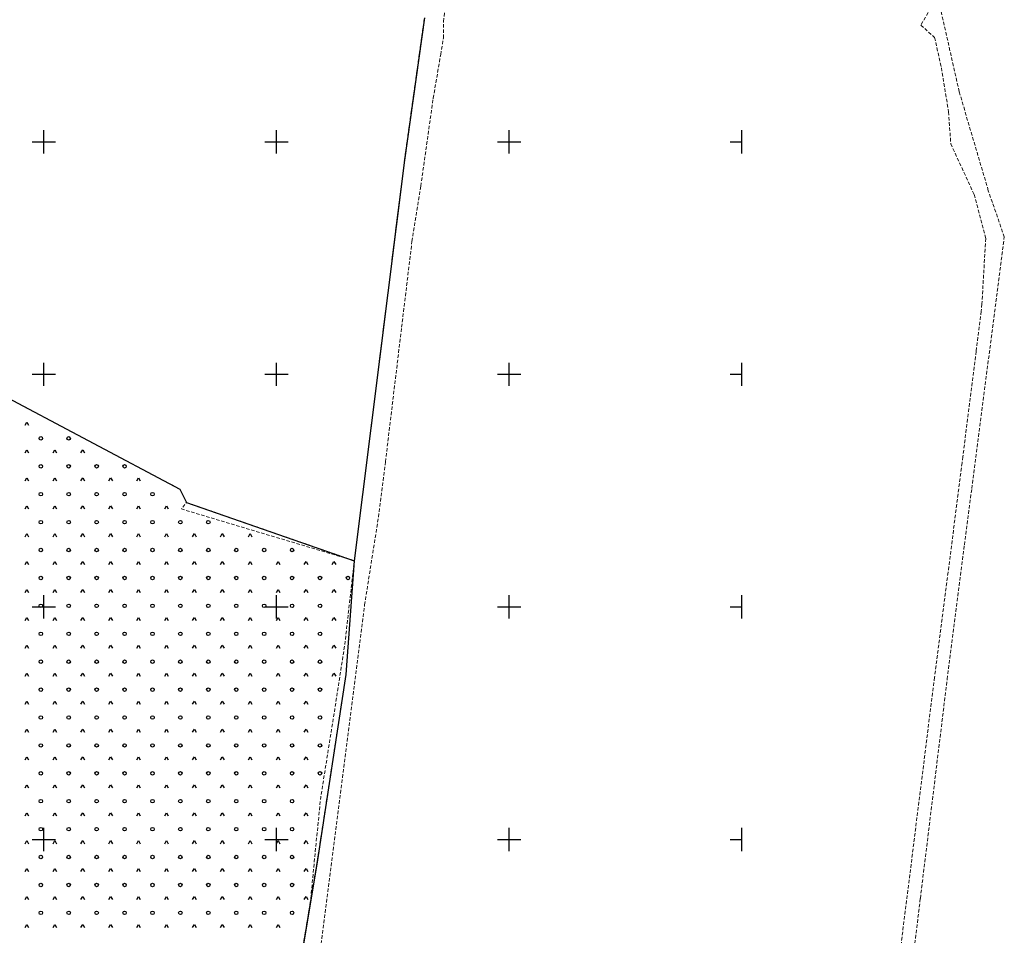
# Model space of a CAD drawing. Header units: metres. Extents: x 5548743 to 5556416, y 5707500 to 5714000.
# Tile 197 of 203: x 5554890 to 5555313, y 5709659 to 5710052. Entities that reach past the tile are written whole.
import ezdxf

# ---------------------------------------------------------------- set-up
doc = ezdxf.new("R2010")
doc.units = ezdxf.units.M
doc.header["$MEASUREMENT"] = 0
doc.linetypes.add('1.5_0.75', pattern=[2.25, 1.5, -0.75])
doc.linetypes.add('219-1000', pattern=[0])
doc.layers.get('0').update_dxf_attribs({"color": 2, "linetype": 'CONTINUOUS', "lineweight": 5})
for name, color, linetype in [('217-kontur klasyfikacyjny', 7, 'CONTINUOUS'), ('218-kontur użytku gruntowego', 7, 'CONTINUOUS'), ('219-działka ewidencyjna', 7, 'CONTINUOUS'), ('teren zalesiony', 7, 'CONTINUOUS'), ('Wstawianie ramki sekcyjnej z opisem', 7, 'CONTINUOUS')]:
    doc.layers.add(name, color=color, linetype=linetype)

# ---------------------------------------------------------------- blocks, each defined once
blk = doc.blocks.new('OTZK3')
at = {"color": 0, "linetype": 'Continuous'}
for p, q in [((-0.75, -0.433), (0, 0.866)), ((0, 0.866), (0.75, -0.433))]:
    blk.add_line(p, q, dxfattribs=at)
blk = doc.blocks.new('OTZK1')
at = {"color": 0, "linetype": 'Continuous'}
blk.add_circle((0, 0), 0.75, dxfattribs=at)
blk = doc.blocks.new('RAMKA1000K')
at = {"color": 0}
for p, q in [((495, 500), (505, 500)), ((500, 495), (500, 500)), ((595, 500), (605, 500)), ((600, 495), (600, 500)), ((695, 500), (705, 500)), ((700, 495), (700, 500)), ((795, 500), (800, 500)), ((800, 495), (800, 500)), ((500, 395), (500, 405)), ((600, 395), (600, 405)), ((700, 395), (700, 405)), ((800, 395), (800, 405)), ((495, 400), (505, 400)), ((595, 400), (605, 400)), ((695, 400), (705, 400)), ((795, 400), (800, 400)), ((500, 295), (500, 305)), ((600, 295), (600, 305)), ((700, 295), (700, 305)), ((800, 295), (800, 305)), ((495, 300), (505, 300)), ((595, 300), (605, 300)), ((695, 300), (705, 300)), ((795, 300), (800, 300)), ((500, 195), (500, 205)), ((600, 195), (600, 205)), ((700, 195), (700, 205)), ((800, 195), (800, 205)), ((495, 200), (505, 200)), ((595, 200), (605, 200)), ((695, 200), (705, 200)), ((795, 200), (800, 200)), ((500, 0), (500, 5)), ((600, 0), (600, 5)), ((700, 0), (700, 5)), ((800, 0), (800, 5)), ((495, 0), (505, 0)), ((595, 0), (605, 0)), ((695, 0), (705, 0)), ((795, 0), (800, 0))]:
    blk.add_line(p, q, dxfattribs=at)

msp = doc.modelspace()

# ---------------------------------------------------------------- linework, layer by layer
at = {"layer": '217-kontur klasyfikacyjny', "color": 3, "linetype": '1.5_0.75', "lineweight": 18, "flags": 128}
for points in [[(5555054.99, 5709992.13), (5555063.57, 5710053.31)], [(5555033.45, 5709819.83), (5555054.99, 5709992.13)], [(5554879.57, 5709892.41), (5554958.49, 5709850.61)], [(5554958.49, 5709850.61), (5554879.57, 5709892.41)], [(5554958.49, 5709850.61), (5554961.26, 5709844.93)], [(5554961.26, 5709844.93), (5554958.49, 5709850.61)], [(5554961.26, 5709844.93), (5555033.45, 5709819.83)], [(5555033.45, 5709819.83), (5554961.26, 5709844.93)], [(5555029.85, 5709770.95), (5555033.45, 5709819.83)], [(5555017.6, 5709691.31), (5555029.85, 5709770.95)], [(5555004.95, 5709615.36), (5555017.6, 5709691.31)]]:
    msp.add_lwpolyline(points, dxfattribs=at)
at = {"layer": '218-kontur użytku gruntowego', "color": 70, "linetype": '1.5_0.75', "lineweight": 18, "flags": 128}
for points in [[(5555071.74, 5710051.64), (5555075.15, 5710076.62)], [(5555293.43, 5710021.57), (5555284.69, 5710060.39)], [(5555281.33, 5710057.42), (5555276.92, 5710050.12)], [(5555054.99, 5709992.13), (5555063.57, 5710053.31)], [(5555063.57, 5710053.31), (5555054.99, 5709992.13)], [(5555071.75, 5710044.57), (5555071.74, 5710051.64)], [(5555276.92, 5710050.12), (5555282.86, 5710044.84)], [(5555070.57, 5710037.46), (5555071.75, 5710044.57)], [(5555282.86, 5710044.84), (5555285.77, 5710031.81)], [(5555067.35, 5710018.73), (5555070.57, 5710037.46)], [(5555285.77, 5710031.81), (5555288.89, 5710012.85)], [(5555305.96, 5709978.96), (5555293.43, 5710021.57)], [(5555062.02, 5709980.9), (5555067.32, 5710018.46)], [(5555067.32, 5710018.46), (5555067.35, 5710018.73)], [(5555288.89, 5710012.85), (5555289.81, 5709999.12)], [(5555289.81, 5709999.12), (5555299.85, 5709977.31)], [(5555033.45, 5709819.83), (5555054.99, 5709992.13)], [(5555054.99, 5709992.13), (5555033.45, 5709819.83)], [(5555058.22, 5709957.13), (5555062.02, 5709980.9)], [(5555312.83, 5709959.05), (5555305.96, 5709978.96)], [(5555299.85, 5709977.31), (5555304.87, 5709958.43)], [(5555298.85, 5709850.86), (5555312.83, 5709959.05)], [(5555304.87, 5709958.43), (5555303.19, 5709930.29)], [(5555053.79, 5709920.22), (5555058.22, 5709957.13)], [(5555303.19, 5709930.29), (5555302.92, 5709927.1)], [(5555302.92, 5709927.1), (5555300.74, 5709909.85)], [(5555046.82, 5709862.36), (5555053.79, 5709920.22)], [(5555300.74, 5709909.85), (5555295.01, 5709864.59)], [(5554879.57, 5709892.41), (5554958.49, 5709850.61)], [(5554958.49, 5709850.61), (5554879.57, 5709892.41)], [(5555295.01, 5709864.59), (5555294.68, 5709861.97)], [(5555043.84, 5709838.64), (5555046.82, 5709862.36)], [(5555294.68, 5709861.97), (5555288.66, 5709814.92)], [(5554958.49, 5709850.61), (5554961.26, 5709844.93)], [(5554961.26, 5709844.93), (5554958.49, 5709850.61)], [(5555295.7, 5709826.69), (5555298.85, 5709850.86)], [(5554961.26, 5709844.93), (5555033.45, 5709819.83)], [(5555033.45, 5709819.83), (5554961.26, 5709844.93)], [(5555037.84, 5709800.83), (5555043.84, 5709838.64)], [(5555288.29, 5709768.93), (5555295.7, 5709826.69)], [(5555029.85, 5709770.95), (5555033.45, 5709819.83)], [(5555033.45, 5709819.83), (5555029.85, 5709770.95)], [(5555288.66, 5709814.92), (5555282.83, 5709769.72)], [(5555014.08, 5709614.94), (5555037.84, 5709800.83)], [(5555017.6, 5709691.31), (5555029.85, 5709770.95)], [(5555029.85, 5709770.95), (5555017.6, 5709691.31)], [(5555282.83, 5709769.72), (5555256.15, 5709556.47)], [(5555276.74, 5709674.67), (5555288.29, 5709768.93)], [(5555004.95, 5709615.36), (5555017.6, 5709691.31)], [(5555017.6, 5709691.31), (5555004.95, 5709615.36)], [(5555262.31, 5709556.99), (5555276.74, 5709674.67)]]:
    msp.add_lwpolyline(points, dxfattribs=at)
at = {"layer": '219-działka ewidencyjna', "color": 94, "linetype": '219-1000', "lineweight": 30, "flags": 128}
for points in [[(5555063.57, 5710053.31), (5555054.99, 5709992.13)], [(5555054.99, 5709992.13), (5555033.45, 5709819.83)], [(5554879.57, 5709892.41), (5554958.49, 5709850.61)], [(5554958.49, 5709850.61), (5554961.26, 5709844.93)], [(5554961.26, 5709844.93), (5555033.45, 5709819.83)], [(5555033.45, 5709819.83), (5555029.85, 5709770.95)], [(5555029.85, 5709770.95), (5555017.6, 5709691.31)], [(5555017.6, 5709691.31), (5555004.95, 5709615.36)]]:
    msp.add_lwpolyline(points, dxfattribs=at)
at = {"layer": 'teren zalesiony', "color": 3, "linetype": '1.5_0.75', "lineweight": 18, "flags": 128}
msp.add_lwpolyline([(5554646.75, 5710030.96), (5554631.41, 5709999.4), (5554620.1, 5709973.26), (5554589.33, 5709934.72), (5554587.61, 5709933.44), (5554594.16, 5709899.87), (5554597.18, 5709880.66), (5554600.75, 5709853.66), (5554601.87, 5709841.6), (5554600.83, 5709833.67), (5554609.41, 5709831.74), (5554683.05, 5709909.04), (5554737.72, 5709964.73), (5554740.25, 5709965.53), (5554754.31, 5709951.55), (5554731.46, 5709929.71), (5554732.93, 5709928.29), (5554785.88, 5709876.97), (5554835.36, 5709826.01), (5554655.72, 5709669.02), (5554652.25, 5709666.2), (5554645.33, 5709660.68), (5554643.49, 5709659.37), (5554641.5, 5709658.27), (5554640.83, 5709653.15), (5554658.56, 5709655.45), (5554667.79, 5709656.98), (5554668.62, 5709656.71), (5554673.6, 5709657.35), (5554676.27, 5709657.16), (5554679.4, 5709656.46), (5554682.71, 5709655.25), (5554691.01, 5709651.36), (5554698.35, 5709647.53), (5554702.25, 5709646.33), (5554879.17, 5709626.54), (5555002.58, 5709615.56), (5555004.95, 5709615.36), (5555014.54, 5709672.97), (5555015.93, 5709687.57), (5555019.02, 5709718.19), (5555025.07, 5709756.22), (5555029.3, 5709783.51), (5555033.45, 5709819.83), (5554959.16, 5709842.11), (5554961.26, 5709844.93), (5554958.49, 5709850.61), (5554879.57, 5709892.41), (5554851.98, 5709938.98), (5554810.26, 5709976.36), (5554791.37, 5709993.77), (5554762.17, 5710013.83), (5554727.95, 5710042.33), (5554720.52, 5710048.63), (5554699.74, 5710063.47), (5554690.15, 5710068.69), (5554665.63, 5710032.12)], close=True, dxfattribs=at)

# ---------------------------------------------------------------- block references
at = {"layer": 'teren zalesiony', "color": 3, "linetype": 'Continuous', "lineweight": 18}
for name, p in [('OTZK3', (5554892.696, 5709878.626)), ('OTZK1', (5554898.696, 5709872.446)), ('OTZK1', (5554910.696, 5709872.446)), ('OTZK3', (5554892.696, 5709866.626)), ('OTZK3', (5554904.696, 5709866.626)), ('OTZK3', (5554916.696, 5709866.626)), ('OTZK1', (5554898.696, 5709860.446)), ('OTZK1', (5554910.696, 5709860.446)), ('OTZK1', (5554922.696, 5709860.446)), ('OTZK1', (5554934.696, 5709860.446)), ('OTZK3', (5554892.696, 5709854.626)), ('OTZK3', (5554904.696, 5709854.626)), ('OTZK3', (5554916.696, 5709854.626)), ('OTZK3', (5554928.696, 5709854.626)), ('OTZK3', (5554940.696, 5709854.626)), ('OTZK1', (5554898.696, 5709848.446)), ('OTZK1', (5554910.696, 5709848.446)), ('OTZK1', (5554922.696, 5709848.446)), ('OTZK1', (5554934.696, 5709848.446)), ('OTZK1', (5554946.696, 5709848.446)), ('OTZK3', (5554892.696, 5709842.626)), ('OTZK3', (5554904.696, 5709842.626)), ('OTZK3', (5554916.696, 5709842.626)), ('OTZK3', (5554928.696, 5709842.626)), ('OTZK3', (5554940.696, 5709842.626)), ('OTZK3', (5554952.696, 5709842.626)), ('OTZK1', (5554898.696, 5709836.446)), ('OTZK1', (5554910.696, 5709836.446)), ('OTZK1', (5554922.696, 5709836.446)), ('OTZK1', (5554934.696, 5709836.446)), ('OTZK1', (5554946.696, 5709836.446)), ('OTZK1', (5554958.696, 5709836.446)), ('OTZK1', (5554970.696, 5709836.446)), ('OTZK3', (5554892.696, 5709830.626)), ('OTZK3', (5554904.696, 5709830.626)), ('OTZK3', (5554916.696, 5709830.626)), ('OTZK3', (5554928.696, 5709830.626)), ('OTZK3', (5554940.696, 5709830.626)), ('OTZK3', (5554952.696, 5709830.626)), ('OTZK3', (5554964.696, 5709830.626)), ('OTZK3', (5554976.696, 5709830.626)), ('OTZK3', (5554988.696, 5709830.626)), ('OTZK1', (5554898.696, 5709824.446)), ('OTZK1', (5554910.696, 5709824.446)), ('OTZK1', (5554922.696, 5709824.446)), ('OTZK1', (5554934.696, 5709824.446)), ('OTZK1', (5554946.696, 5709824.446)), ('OTZK1', (5554958.696, 5709824.446)), ('OTZK1', (5554970.696, 5709824.446)), ('OTZK1', (5554982.696, 5709824.446)), ('OTZK1', (5554994.696, 5709824.446)), ('OTZK1', (5555006.696, 5709824.446)), ('OTZK3', (5554892.696, 5709818.626)), ('OTZK3', (5554904.696, 5709818.626)), ('OTZK3', (5554916.696, 5709818.626)), ('OTZK3', (5554928.696, 5709818.626)), ('OTZK3', (5554940.696, 5709818.626)), ('OTZK3', (5554952.696, 5709818.626)), ('OTZK3', (5554964.696, 5709818.626)), ('OTZK3', (5554976.696, 5709818.626)), ('OTZK3', (5554988.696, 5709818.626)), ('OTZK3', (5555000.696, 5709818.626)), ('OTZK3', (5555012.696, 5709818.626)), ('OTZK3', (5555024.696, 5709818.626)), ('OTZK1', (5554898.696, 5709812.446)), ('OTZK1', (5554910.696, 5709812.446)), ('OTZK1', (5554922.696, 5709812.446)), ('OTZK1', (5554934.696, 5709812.446)), ('OTZK1', (5554946.696, 5709812.446)), ('OTZK1', (5554958.696, 5709812.446)), ('OTZK1', (5554970.696, 5709812.446)), ('OTZK1', (5554982.696, 5709812.446)), ('OTZK1', (5554994.696, 5709812.446)), ('OTZK1', (5555006.696, 5709812.446)), ('OTZK1', (5555018.696, 5709812.446)), ('OTZK1', (5555030.696, 5709812.446)), ('OTZK3', (5554892.696, 5709806.626)), ('OTZK3', (5554904.696, 5709806.626)), ('OTZK3', (5554916.696, 5709806.626)), ('OTZK3', (5554928.696, 5709806.626)), ('OTZK3', (5554940.696, 5709806.626)), ('OTZK3', (5554952.696, 5709806.626)), ('OTZK3', (5554964.696, 5709806.626)), ('OTZK3', (5554976.696, 5709806.626)), ('OTZK3', (5554988.696, 5709806.626)), ('OTZK3', (5555000.696, 5709806.626)), ('OTZK3', (5555012.696, 5709806.626)), ('OTZK3', (5555024.696, 5709806.626)), ('OTZK1', (5554898.696, 5709800.446)), ('OTZK1', (5554910.696, 5709800.446)), ('OTZK1', (5554922.696, 5709800.446)), ('OTZK1', (5554934.696, 5709800.446)), ('OTZK1', (5554946.696, 5709800.446)), ('OTZK1', (5554958.696, 5709800.446)), ('OTZK1', (5554970.696, 5709800.446)), ('OTZK1', (5554982.696, 5709800.446)), ('OTZK1', (5554994.696, 5709800.446)), ('OTZK1', (5555006.696, 5709800.446)), ('OTZK1', (5555018.696, 5709800.446)), ('OTZK3', (5554892.696, 5709794.626)), ('OTZK3', (5554904.696, 5709794.626)), ('OTZK3', (5554916.696, 5709794.626)), ('OTZK3', (5554928.696, 5709794.626)), ('OTZK3', (5554940.696, 5709794.626)), ('OTZK3', (5554952.696, 5709794.626)), ('OTZK3', (5554964.696, 5709794.626)), ('OTZK3', (5554976.696, 5709794.626)), ('OTZK3', (5554988.696, 5709794.626)), ('OTZK3', (5555000.696, 5709794.626)), ('OTZK3', (5555012.696, 5709794.626)), ('OTZK3', (5555024.696, 5709794.626)), ('OTZK1', (5554898.696, 5709788.446)), ('OTZK1', (5554910.696, 5709788.446)), ('OTZK1', (5554922.696, 5709788.446)), ('OTZK1', (5554934.696, 5709788.446)), ('OTZK1', (5554946.696, 5709788.446)), ('OTZK1', (5554958.696, 5709788.446)), ('OTZK1', (5554970.696, 5709788.446)), ('OTZK1', (5554982.696, 5709788.446)), ('OTZK1', (5554994.696, 5709788.446)), ('OTZK1', (5555006.696, 5709788.446)), ('OTZK1', (5555018.696, 5709788.446)), ('OTZK3', (5554892.696, 5709782.626)), ('OTZK3', (5554904.696, 5709782.626)), ('OTZK3', (5554916.696, 5709782.626)), ('OTZK3', (5554928.696, 5709782.626)), ('OTZK3', (5554940.696, 5709782.626)), ('OTZK3', (5554952.696, 5709782.626)), ('OTZK3', (5554964.696, 5709782.626)), ('OTZK3', (5554976.696, 5709782.626)), ('OTZK3', (5554988.696, 5709782.626)), ('OTZK3', (5555000.696, 5709782.626)), ('OTZK3', (5555012.696, 5709782.626)), ('OTZK3', (5555024.696, 5709782.626)), ('OTZK1', (5554898.696, 5709776.446)), ('OTZK1', (5554910.696, 5709776.446)), ('OTZK1', (5554922.696, 5709776.446)), ('OTZK1', (5554934.696, 5709776.446)), ('OTZK1', (5554946.696, 5709776.446)), ('OTZK1', (5554958.696, 5709776.446)), ('OTZK1', (5554970.696, 5709776.446)), ('OTZK1', (5554982.696, 5709776.446)), ('OTZK1', (5554994.696, 5709776.446)), ('OTZK1', (5555006.696, 5709776.446)), ('OTZK1', (5555018.696, 5709776.446)), ('OTZK3', (5554892.696, 5709770.626)), ('OTZK3', (5554904.696, 5709770.626)), ('OTZK3', (5554916.696, 5709770.626)), ('OTZK3', (5554928.696, 5709770.626)), ('OTZK3', (5554940.696, 5709770.626)), ('OTZK3', (5554952.696, 5709770.626)), ('OTZK3', (5554964.696, 5709770.626)), ('OTZK3', (5554976.696, 5709770.626)), ('OTZK3', (5554988.696, 5709770.626)), ('OTZK3', (5555000.696, 5709770.626)), ('OTZK3', (5555012.696, 5709770.626)), ('OTZK3', (5555024.696, 5709770.626)), ('OTZK1', (5554898.696, 5709764.446)), ('OTZK1', (5554910.696, 5709764.446)), ('OTZK1', (5554922.696, 5709764.446)), ('OTZK1', (5554934.696, 5709764.446)), ('OTZK1', (5554946.696, 5709764.446)), ('OTZK1', (5554958.696, 5709764.446)), ('OTZK1', (5554970.696, 5709764.446)), ('OTZK1', (5554982.696, 5709764.446)), ('OTZK1', (5554994.696, 5709764.446)), ('OTZK1', (5555006.696, 5709764.446)), ('OTZK1', (5555018.696, 5709764.446)), ('OTZK3', (5554892.696, 5709758.626)), ('OTZK3', (5554904.696, 5709758.626)), ('OTZK3', (5554916.696, 5709758.626)), ('OTZK3', (5554928.696, 5709758.626)), ('OTZK3', (5554940.696, 5709758.626)), ('OTZK3', (5554952.696, 5709758.626)), ('OTZK3', (5554964.696, 5709758.626)), ('OTZK3', (5554976.696, 5709758.626)), ('OTZK3', (5554988.696, 5709758.626)), ('OTZK3', (5555000.696, 5709758.626)), ('OTZK3', (5555012.696, 5709758.626)), ('OTZK1', (5554898.696, 5709752.446)), ('OTZK1', (5554910.696, 5709752.446)), ('OTZK1', (5554922.696, 5709752.446)), ('OTZK1', (5554934.696, 5709752.446)), ('OTZK1', (5554946.696, 5709752.446)), ('OTZK1', (5554958.696, 5709752.446)), ('OTZK1', (5554970.696, 5709752.446)), ('OTZK1', (5554982.696, 5709752.446)), ('OTZK1', (5554994.696, 5709752.446)), ('OTZK1', (5555006.696, 5709752.446)), ('OTZK1', (5555018.696, 5709752.446)), ('OTZK3', (5554892.696, 5709746.626)), ('OTZK3', (5554904.696, 5709746.626)), ('OTZK3', (5554916.696, 5709746.626)), ('OTZK3', (5554928.696, 5709746.626)), ('OTZK3', (5554940.696, 5709746.626)), ('OTZK3', (5554952.696, 5709746.626)), ('OTZK3', (5554964.696, 5709746.626)), ('OTZK3', (5554976.696, 5709746.626)), ('OTZK3', (5554988.696, 5709746.626)), ('OTZK3', (5555000.696, 5709746.626)), ('OTZK3', (5555012.696, 5709746.626)), ('OTZK1', (5554898.696, 5709740.446)), ('OTZK1', (5554910.696, 5709740.446)), ('OTZK1', (5554922.696, 5709740.446)), ('OTZK1', (5554934.696, 5709740.446)), ('OTZK1', (5554946.696, 5709740.446)), ('OTZK1', (5554958.696, 5709740.446)), ('OTZK1', (5554970.696, 5709740.446)), ('OTZK1', (5554982.696, 5709740.446)), ('OTZK1', (5554994.696, 5709740.446)), ('OTZK1', (5555006.696, 5709740.446)), ('OTZK1', (5555018.696, 5709740.446)), ('OTZK3', (5554892.696, 5709734.626)), ('OTZK3', (5554904.696, 5709734.626)), ('OTZK3', (5554916.696, 5709734.626)), ('OTZK3', (5554928.696, 5709734.626)), ('OTZK3', (5554940.696, 5709734.626)), ('OTZK3', (5554952.696, 5709734.626)), ('OTZK3', (5554964.696, 5709734.626)), ('OTZK3', (5554976.696, 5709734.626)), ('OTZK3', (5554988.696, 5709734.626)), ('OTZK3', (5555000.696, 5709734.626)), ('OTZK3', (5555012.696, 5709734.626)), ('OTZK1', (5554898.696, 5709728.446)), ('OTZK1', (5554910.696, 5709728.446)), ('OTZK1', (5554922.696, 5709728.446)), ('OTZK1', (5554934.696, 5709728.446)), ('OTZK1', (5554946.696, 5709728.446)), ('OTZK1', (5554958.696, 5709728.446)), ('OTZK1', (5554970.696, 5709728.446)), ('OTZK1', (5554982.696, 5709728.446)), ('OTZK1', (5554994.696, 5709728.446)), ('OTZK1', (5555006.696, 5709728.446)), ('OTZK1', (5555018.696, 5709728.446)), ('OTZK3', (5554892.696, 5709722.626)), ('OTZK3', (5554904.696, 5709722.626)), ('OTZK3', (5554916.696, 5709722.626)), ('OTZK3', (5554928.696, 5709722.626)), ('OTZK3', (5554940.696, 5709722.626)), ('OTZK3', (5554952.696, 5709722.626)), ('OTZK3', (5554964.696, 5709722.626)), ('OTZK3', (5554976.696, 5709722.626)), ('OTZK3', (5554988.696, 5709722.626)), ('OTZK3', (5555000.696, 5709722.626)), ('OTZK3', (5555012.696, 5709722.626)), ('OTZK1', (5554898.696, 5709716.446)), ('OTZK1', (5554910.696, 5709716.446)), ('OTZK1', (5554922.696, 5709716.446)), ('OTZK1', (5554934.696, 5709716.446)), ('OTZK1', (5554946.696, 5709716.446)), ('OTZK1', (5554958.696, 5709716.446)), ('OTZK1', (5554970.696, 5709716.446)), ('OTZK1', (5554982.696, 5709716.446)), ('OTZK1', (5554994.696, 5709716.446)), ('OTZK1', (5555006.696, 5709716.446)), ('OTZK3', (5554892.696, 5709710.626)), ('OTZK3', (5554904.696, 5709710.626)), ('OTZK3', (5554916.696, 5709710.626)), ('OTZK3', (5554928.696, 5709710.626)), ('OTZK3', (5554940.696, 5709710.626)), ('OTZK3', (5554952.696, 5709710.626)), ('OTZK3', (5554964.696, 5709710.626)), ('OTZK3', (5554976.696, 5709710.626)), ('OTZK3', (5554988.696, 5709710.626)), ('OTZK3', (5555000.696, 5709710.626)), ('OTZK3', (5555012.696, 5709710.626)), ('OTZK1', (5554898.696, 5709704.446)), ('OTZK1', (5554910.696, 5709704.446)), ('OTZK1', (5554922.696, 5709704.446)), ('OTZK1', (5554934.696, 5709704.446)), ('OTZK1', (5554946.696, 5709704.446)), ('OTZK1', (5554958.696, 5709704.446)), ('OTZK1', (5554970.696, 5709704.446)), ('OTZK1', (5554982.696, 5709704.446)), ('OTZK1', (5554994.696, 5709704.446)), ('OTZK1', (5555006.696, 5709704.446)), ('OTZK3', (5554892.696, 5709698.626)), ('OTZK3', (5554904.696, 5709698.626)), ('OTZK3', (5554916.696, 5709698.626)), ('OTZK3', (5554928.696, 5709698.626)), ('OTZK3', (5554940.696, 5709698.626)), ('OTZK3', (5554952.696, 5709698.626)), ('OTZK3', (5554964.696, 5709698.626)), ('OTZK3', (5554976.696, 5709698.626)), ('OTZK3', (5554988.696, 5709698.626)), ('OTZK3', (5555000.696, 5709698.626)), ('OTZK3', (5555012.696, 5709698.626)), ('OTZK1', (5554898.696, 5709692.446)), ('OTZK1', (5554910.696, 5709692.446)), ('OTZK1', (5554922.696, 5709692.446)), ('OTZK1', (5554934.696, 5709692.446)), ('OTZK1', (5554946.696, 5709692.446)), ('OTZK1', (5554958.696, 5709692.446)), ('OTZK1', (5554970.696, 5709692.446)), ('OTZK1', (5554982.696, 5709692.446)), ('OTZK1', (5554994.696, 5709692.446)), ('OTZK1', (5555006.696, 5709692.446)), ('OTZK3', (5554892.696, 5709686.626)), ('OTZK3', (5554904.696, 5709686.626)), ('OTZK3', (5554916.696, 5709686.626)), ('OTZK3', (5554928.696, 5709686.626)), ('OTZK3', (5554940.696, 5709686.626)), ('OTZK3', (5554952.696, 5709686.626)), ('OTZK3', (5554964.696, 5709686.626)), ('OTZK3', (5554976.696, 5709686.626)), ('OTZK3', (5554988.696, 5709686.626)), ('OTZK3', (5555000.696, 5709686.626)), ('OTZK3', (5555012.696, 5709686.626)), ('OTZK1', (5554898.696, 5709680.446)), ('OTZK1', (5554910.696, 5709680.446)), ('OTZK1', (5554922.696, 5709680.446)), ('OTZK1', (5554934.696, 5709680.446)), ('OTZK1', (5554946.696, 5709680.446)), ('OTZK1', (5554958.696, 5709680.446)), ('OTZK1', (5554970.696, 5709680.446)), ('OTZK1', (5554982.696, 5709680.446)), ('OTZK1', (5554994.696, 5709680.446)), ('OTZK1', (5555006.696, 5709680.446)), ('OTZK3', (5554892.696, 5709674.626)), ('OTZK3', (5554904.696, 5709674.626)), ('OTZK3', (5554916.696, 5709674.626)), ('OTZK3', (5554928.696, 5709674.626)), ('OTZK3', (5554940.696, 5709674.626)), ('OTZK3', (5554952.696, 5709674.626)), ('OTZK3', (5554964.696, 5709674.626)), ('OTZK3', (5554976.696, 5709674.626)), ('OTZK3', (5554988.696, 5709674.626)), ('OTZK3', (5555000.696, 5709674.626)), ('OTZK3', (5555012.696, 5709674.626)), ('OTZK1', (5554898.696, 5709668.446)), ('OTZK1', (5554910.696, 5709668.446)), ('OTZK1', (5554922.696, 5709668.446)), ('OTZK1', (5554934.696, 5709668.446)), ('OTZK1', (5554946.696, 5709668.446)), ('OTZK1', (5554958.696, 5709668.446)), ('OTZK1', (5554970.696, 5709668.446)), ('OTZK1', (5554982.696, 5709668.446)), ('OTZK1', (5554994.696, 5709668.446)), ('OTZK1', (5555006.696, 5709668.446)), ('OTZK3', (5554892.696, 5709662.626)), ('OTZK3', (5554904.696, 5709662.626)), ('OTZK3', (5554916.696, 5709662.626)), ('OTZK3', (5554928.696, 5709662.626)), ('OTZK3', (5554940.696, 5709662.626)), ('OTZK3', (5554952.696, 5709662.626)), ('OTZK3', (5554964.696, 5709662.626)), ('OTZK3', (5554976.696, 5709662.626)), ('OTZK3', (5554988.696, 5709662.626)), ('OTZK3', (5555000.696, 5709662.626))]:
    msp.add_blockref(name, p, dxfattribs=at)
at = {"layer": 'Wstawianie ramki sekcyjnej z opisem', "color": 8, "linetype": 'Continuous', "lineweight": 5}
for p in [(5554400, 5710000), (5554400, 5710000), (5554400, 5710000), (5554400, 5710000), (5554400, 5709500), (5554400, 5709500), (5554400, 5709500), (5554400, 5709500)]:
    msp.add_blockref('RAMKA1000K', p, dxfattribs=at)

doc.saveas('drawing.dxf')
